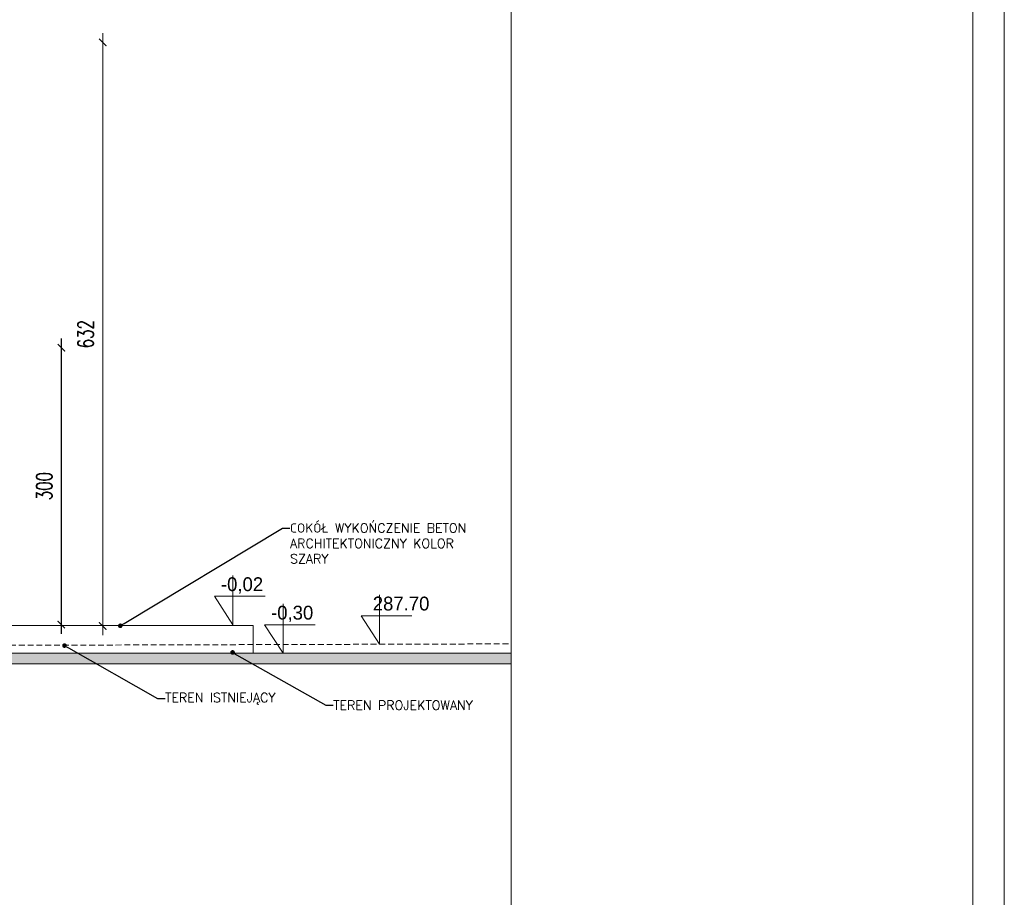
# Model space of a CAD drawing. Header units: millimetres. Extents: x -115268 to 140687, y -37779 to 24471.
# Tile 80 of 256: x 47276 to 48342, y -7935 to -6985. Entities that reach past the tile are written whole.
import ezdxf
from ezdxf import colors
from ezdxf.entities.mleader import LeaderData, LeaderLine
from ezdxf.math import Vec2, Vec3

# ---------------------------------------------------------------- set-up
doc = ezdxf.new("R2010")
doc.units = ezdxf.units.MM
doc.header["$PDMODE"] = 2
doc.header["$PDSIZE"] = 1
doc.linetypes.add('AUSGEZOGEN', pattern=[0])
doc.linetypes.add('DASHED', pattern=[19.05, 12.7, -6.35])
doc.layers.get('0').update_dxf_attribs({"lineweight": 9})
for name, color, linetype, lineweight in [('A_CIENKA', 7, 'Continuous', 9), ('A_HATCH', 8, 'Continuous', 9), ('A_PRZERYW', 8, 'DASHED', 9), ('A_RAMKA', 7, 'Continuous', 9), ('A_WIDOK', 253, 'Continuous', 9), ('\x9dciany', 7, 'Continuous', 9)]:
    doc.layers.add(name, color=color, linetype=linetype, lineweight=lineweight)
doc.styles.add('romans 1-100', font='romans.shx', dxfattribs={"width": 0.7, "height": 17})
doc.dimstyles.new('___SKALA_1_100', dxfattribs={"dimscale": 10, "dimtxt": 17, "dimasz": 0.8, "dimexe": 2, "dimexo": 2, "dimgap": 1, "dimtad": 1, "dimdec": 4, "dimrnd": 0.5, "dimdsep": 46, "dimtxsty": 'romans 1-100', "dimblk": 'ARCHTICK', "dimcen": 0.1, "dimdle": 1, "dimse1": 1, "dimse2": 1, "dimadec": 0, "dimazin": 0, "dimtfac": 1, "dimtdec": 4, "dimtix": 1, "dimtmove": 0, "dimatfit": 3, "dimldrblk": 'ARCHTICK', "dimfxl": 6, "dimfxlon": 1, "dimtolj": 1, "dimarcsym": 0})

# ---------------------------------------------------------------- blocks, each defined once
blk = doc.blocks.new('METRYKA11')
for p, q in [((7511378.7, 5508935.2), (7511378.7, 5506025.2)), ((7511878.7, 5508935.2), (7511878.7, 5506025.2))]:
    blk.add_line(p, q)
blk = doc.blocks.new('_ArchTick')
at = {"color": 0, "linetype": 'ByBlock', "const_width": 0.15}
blk.add_lwpolyline([(-0.5, -0.5), (0.5, 0.5)], dxfattribs=at)
blk = doc.blocks.new('*D793')
at = {"layer": 'A_WIDOK', "color": 0, "lineweight": -2, "transparency": 16777216}
blk.add_line((47321, -7330.2), (47321, -7650), dxfattribs=at)
at = {"layer": 'Defpoints', "color": 0, "transparency": 16777216}
for p in [(47202.5, -7340.2), (47202.5, -7640), (47321, -7640)]:
    blk.add_point(p, dxfattribs=at)
at = {"layer": 'A_WIDOK', "color": 0, "lineweight": -2, "transparency": 16777216, "xscale": 8, "yscale": 8, "zscale": 8}
for p, rotation in [((47321, -7340.2), 90), ((47321, -7640), 270)]:
    blk.add_blockref('_ArchTick', p, dxfattribs=dict(at, rotation=rotation))
at = {"layer": 'A_WIDOK', "color": 0, "transparency": 16777216, "insert": (47302.5, -7490.1), "char_height": 17, "attachment_point": 5, "rotation": 90, "style": 'romans 1-100'}
blk.add_mtext('\\A1;300', dxfattribs=at)
blk = doc.blocks.new('_Dot')
at = {"color": 0, "linetype": 'ByBlock', "lineweight": -2}
blk.add_line((-0.5, 0), (-1, 0), dxfattribs=at)
at = {"color": 0, "linetype": 'ByBlock', "const_width": 0.5}
blk.add_lwpolyline([(-0.25, 0, 1), (0.25, 0, 1)], format="xyb", close=True, dxfattribs=at)

msp = doc.modelspace()

# ---------------------------------------------------------------- hatches: boundary and pattern name
at = {"layer": 'A_HATCH', "true_color": 0x000000, "transparency": 33554559}
h = msp.add_hatch(color=18, dxfattribs=at)
h.dxf.hatch_style = 1
h.paths.add_polyline_path([(47808.12011, -7671.01702), (44322.30594, -7671.01702), (44322.30594, -7682.55813), (47808.12011, -7682.55813)])

# ---------------------------------------------------------------- linework, layer by layer
at = {"layer": 'A_CIENKA'}
for p, q in [((47506.84515, -7586.77375), (47506.84515, -7640.2019)), ((47506.84515, -7609.41882), (47486.84515, -7609.41882)), ((47486.84515, -7609.41882), (47506.84515, -7640.2019)), ((47506.84515, -7609.41882), (47541.75555, -7609.41882)), ((47665.7225, -7607.73961), (47665.7225, -7661.16775)), ((47561.15137, -7617.58888), (47561.15137, -7671.01702)), ((47665.7225, -7630.38467), (47645.7225, -7630.38467)), ((47645.7225, -7630.38467), (47665.7225, -7661.16775)), ((47665.7225, -7630.38467), (47700.6329, -7630.38467)), ((47561.15137, -7640.23394), (47541.15137, -7640.23394)), ((47541.15137, -7640.23394), (47561.15137, -7671.01702)), ((47561.15137, -7640.23394), (47596.06176, -7640.23394)), ((44322.30594, -7671.01702), (47808.12011, -7671.01702))]:
    msp.add_line(p, q, dxfattribs=at)
at = {"layer": 'A_CIENKA', "linetype": 'AUSGEZOGEN'}
msp.add_line((44322.30594, -7671.01702), (47808.12011, -7671.01702), dxfattribs=at)
at = {"layer": 'A_CIENKA'}
msp.add_lwpolyline([(44142.30594, -6471.99762), (48342.30594, -6471.99762), (48342.30594, -9441.99762), (44142.30594, -9441.99762), (44142.30594, -6471.99762)], dxfattribs=at)
at = {"layer": 'A_CIENKA', "color": 8}
msp.add_lwpolyline([(47528.72981, -7641.01702), (47528.72981, -7671.01702)], dxfattribs=at)
at = {"layer": 'A_HATCH'}
for points in [[(47808.12011, -7682.55813), (44322.30594, -7682.55813), (44322.30594, -7671.01702), (47808.12011, -7671.01702)], [(47808.12011, -7682.55813), (44322.30594, -7682.55813), (44322.30594, -7671.01702), (47808.12011, -7671.01702)], [(47808.12011, -7671.01702), (47808.12011, -7682.55813)]]:
    msp.add_lwpolyline(points, dxfattribs=at)
at = {"layer": 'A_PRZERYW', "ltscale": 0.5}
msp.add_line((44322.30594, -7671.01702), (47808.12011, -7660.92717), dxfattribs=at)
at = {"layer": 'A_RAMKA'}
msp.add_lwpolyline([(44322.30594, -6501.99762), (48308.12011, -6501.99762), (48308.12011, -9411.99762), (44322.30594, -9411.99762)], close=True, dxfattribs=at)
at = {"layer": 'A_WIDOK', "color": 0, "transparency": 16777216}
msp.add_line((47365.81533, -6999.5285), (47365.81533, -7651.51702), dxfattribs=at)
at = {"layer": '\x9dciany', "color": 0}
msp.add_line((44544.18633, -7641.01702), (47528.72981, -7641.01702), dxfattribs=at)

# ---------------------------------------------------------------- block references
at = {"layer": 'A_CIENKA'}
msp.add_blockref('METRYKA11', (-7463570.54944, -5515437.17019), dxfattribs=at)
at = {"layer": 'A_WIDOK', "color": 0, "transparency": 16777216}
for p, xscale, yscale, zscale, rotation in [((47365.81533, -7009.5285), 7.999999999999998, 7.999999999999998, 7.999999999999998, 89.99999999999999), ((47365.81533, -7641.51702), 8, 8, 8, 269.9999999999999)]:
    msp.add_blockref('_ArchTick', p, dxfattribs=dict(at, xscale=xscale, yscale=yscale, zscale=zscale, rotation=rotation))

# ---------------------------------------------------------------- texts
at = {"layer": 'A_CIENKA', "char_height": 15, "attachment_point": 1}
for s, width, heights, insert in [('-0,02', 48.770906, [48.77091], (47493.85691, -7588.80309)), (' 287.70', 332.8311032, [18.10996], (47652.73426, -7609.76895)), ('-0,30', 48.770906, [48.77091], (47548.16313, -7619.61821))]:
    msp.add_mtext_dynamic_manual_height_columns(s, width=width, gutter_width=17.5, heights=heights, dxfattribs=dict(at, insert=insert))
at = {"layer": 'A_WIDOK', "color": 0, "transparency": 16777216, "insert": (47347.31533, -7325.52276), "char_height": 17, "attachment_point": 5, "rotation": 90, "style": 'romans 1-100'}
msp.add_mtext('\\A1;632', dxfattribs=at)

# ---------------------------------------------------------------- dimensions: what is measured, and where the dimension line sits
at = {"layer": 'A_WIDOK', "color": 0}
dim = msp.add_linear_dim(base=(47320.96237, -7639.9961), p1=(47202.5332, -7340.23014), p2=(47202.5332, -7639.9961), angle=90, dimstyle='___SKALA_1_100', dxfattribs=at)
dim.commit()
dim.dimension.update_dxf_attribs({"geometry": '*D793', "text_midpoint": (47302.46237, -7490.11312)})

# ---------------------------------------------------------------- leaders
at = {"layer": 'A_CIENKA'}
ml = msp.add_multileader_mtext('Standard', dxfattribs=at)
ml.set_content('{\\Fromans.shx;COKÓŁ WYKOŃCZENIE BETON ARCHITEKTONICZNY KOLOR SZARY}', color=256)
ml.set_leader_properties()
ml.set_arrow_properties(name='DOT')
ml.build(insert=Vec2(0, 0))
ml.multileader.update_dxf_attribs({"arrow_head_size": 5})
ctx = ml.context
ctx.base_point, ctx.char_height, ctx.arrow_head_size, ctx.landing_gap_size, ctx.plane_origin = Vec3(47568.65342, -7535.44593), 10, 5, 0.09, Vec3(47535.55622, -7701.08302)
notes = []
notes.append((ctx, [(0, (1, 1, 0), (47560.65342, -7535.44593), (1, 0), 8, [(0, [(47384.87809, -7641.34306)], 0, [])])]))
ctx.mtext.insert, ctx.mtext.width, ctx.mtext.flow_direction = Vec3(47568.74342, -7530.44593), 239.2869378, 5
ml = msp.add_multileader_mtext('Standard', dxfattribs=at)
ml.set_content('{\\Fromans.shx;TEREN ISTNIEJĄCY}', color=256)
ml.set_leader_properties()
ml.set_arrow_properties(name='DOT')
ml.build(insert=Vec2(0, 0))
ml.multileader.update_dxf_attribs({"arrow_head_size": 5})
ctx = ml.context
ctx.base_point, ctx.char_height, ctx.arrow_head_size, ctx.landing_gap_size, ctx.plane_origin = Vec3(47433.32778, -7720.0207), 10, 5, 0.09, Vec3(47400.23058, -7885.65779)
notes.append((ctx, [(0, (1, 1, 0), (47425.32778, -7720.0207), (1, 0), 8, [(0, [(47324.44032, -7662.81395)], 0, [])])]))
ctx.mtext.insert, ctx.mtext.width, ctx.mtext.flow_direction = Vec3(47433.41778, -7714.0707), 239.2869378, 5
ml = msp.add_multileader_mtext('Standard', dxfattribs=at)
ml.set_content('{\\Fromans.shx;TEREN PROJEKTOWANY}', color=256)
ml.set_leader_properties()
ml.set_arrow_properties(name='DOT')
ml.build(insert=Vec2(0, 0))
ml.multileader.update_dxf_attribs({"arrow_head_size": 5})
ctx = ml.context
ctx.base_point, ctx.char_height, ctx.arrow_head_size, ctx.landing_gap_size, ctx.plane_origin = Vec3(47615.38471, -7727.37623), 10, 5, 0.09, Vec3(47582.28751, -7893.01332)
notes.append((ctx, [(0, (1, 1, 0), (47607.38471, -7727.37623), (1, 0), 8, [(0, [(47506.49724, -7670.16949)], 0, [])])]))
ctx.mtext.insert, ctx.mtext.width, ctx.mtext.flow_direction = Vec3(47615.47471, -7722.37623), 239.2869378, 5
for ctx, leaders in notes:
    for number, flags, end, landing, length, lines in leaders:
        leader = LeaderData()
        leader.index, (leader.has_last_leader_line, leader.has_dogleg_vector, leader.attachment_direction) = number, flags
        leader.last_leader_point, leader.dogleg_vector, leader.dogleg_length = Vec3(end), Vec3(landing), length
        for number, points, colour, breaks in lines:
            line = LeaderLine()
            line.index, line.vertices, line.color, line.breaks = number, Vec3.list(points), colors.encode_raw_color(colour), breaks
            leader.lines.append(line)
        ctx.leaders.append(leader)

doc.saveas('drawing.dxf')
